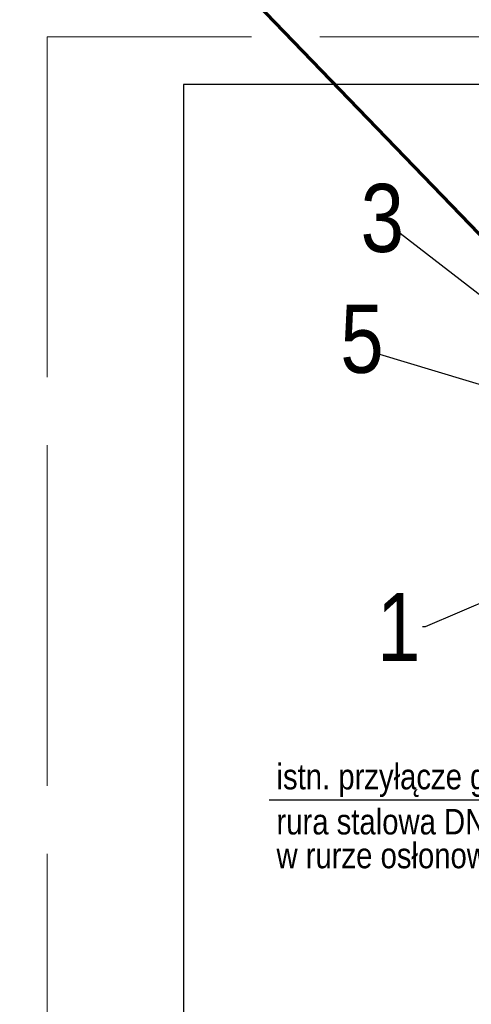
# Model space of a CAD drawing. Extents: x 34439 to 126910, y -74890 to 17912.
# Tile 28 of 144: x 94793 to 95456, y -57582 to -56136. Entities that reach past the tile are written whole.
import ezdxf

# ---------------------------------------------------------------- set-up
doc = ezdxf.new("R2010")
doc.units = 0
doc.header["$MEASUREMENT"] = 0
doc.linetypes.add('Przekrojowa', pattern=[600, 500, -100])
doc.layers.add('_konstrukcja', color=96, linetype='Continuous', lineweight=20)
doc.layers.add('WYMIARY-I-OPISY', color=3, linetype='Continuous', lineweight=9)
doc.layers.add('wymiary', color=2, linetype='Continuous')
doc.styles.get("Standard").update_dxf_attribs({"font": 'ARIALN.TTF'})
doc.dimstyles.new('zewn', dxfattribs={"dimtxt": 10, "dimasz": 7, "dimexe": 1.25, "dimexo": 10, "dimgap": 3, "dimtad": 1, "dimdec": 0, "dimtxsty": 'Standard', "dimblk": 'ARCHTICK', "dimcen": 10, "dimadec": 0, "dimazin": 0, "dimtfac": 1, "dimtdec": 0, "dimtmove": 0, "dimatfit": 3, "dimfxl": 1, "dimarcsym": 0})

# ---------------------------------------------------------------- blocks, each defined once
blk = doc.blocks.new('_ArchTick')
at = {"color": 0, "linetype": 'ByBlock', "const_width": 0.15}
blk.add_lwpolyline([(-0.5, -0.5), (0.5, 0.5)], dxfattribs=at)

msp = doc.modelspace()

# ---------------------------------------------------------------- linework, layer by layer
at = {"color": 62, "linetype": 'Przekrojowa', "lineweight": 18}
for p, q in [((94833.8, -56161.2), (94833.8, -59131.2)), ((96933.8, -56161.2), (94833.8, -56161.2))]:
    msp.add_line(p, q, dxfattribs=at)
at = {"linetype": 'Continuous'}
for p, q in [((95033.8, -56231.2), (95033.8, -59061.2)), ((96863.8, -56231.2), (95033.8, -56231.2))]:
    msp.add_line(p, q, dxfattribs=at)
at = {"layer": '_konstrukcja', "lineweight": 70, "ltscale": 50}
msp.add_line((103631.9, -64931.8), (84783.7, -45352.5), dxfattribs=at)
at = {"layer": 'wymiary'}
msp.add_line((95666.4, -57282.3), (95159.4, -57282.3), dxfattribs=at)

# ---------------------------------------------------------------- texts
at = {"layer": 'wymiary', "char_height": 37.5, "width": 1186.497, "attachment_point": 1}
for s, insert in [('{\\fArial Narrow|b0|i0|c238|p0;istn. przyłącze gazowe}', (95170.3, -57229)), ('{\\fArial Narrow|b0|i0|c238|p0;rura stalowa DN50}', (95170.3, -57295.2)), ('{\\fArial Narrow|b0|i0|c238|p0;w rurze osłonowej DN80}', (95170.3, -57344.9))]:
    msp.add_mtext(s, dxfattribs=dict(at, insert=insert))
at = {"layer": 'WYMIARY-I-OPISY', "char_height": 100}
for s, insert, attachment_point in [('3', (95357.5, -56428), 6), ('5', (95327.6, -56605.5), 6), ('1', (95381.4, -57078), 9)]:
    msp.add_mtext(s, dxfattribs=dict(at, insert=insert, attachment_point=attachment_point))

# ---------------------------------------------------------------- leaders
at = {"layer": 'WYMIARY-I-OPISY', "annotation_type": 0, "has_hookline": 1, "hookline_direction": 1}
for points, text_width in [([(95667.5, -56694.9), (95352, -56450.1), (95348, -56450.1)], 53.7), ([(95607.5, -56714.1), (95322.1, -56627.7), (95318.1, -56627.7)], 54.4), ([(95772.2, -56862.4), (95388.4, -57028), (95384.4, -57028)], 30.2)]:
    msp.add_leader(points, dimstyle='zewn', override={"dimasz": 4, "dimtad": 0, "dimldrblk": 'DotSmall'}, dxfattribs=dict(at, text_width=text_width))

doc.saveas('drawing.dxf')
